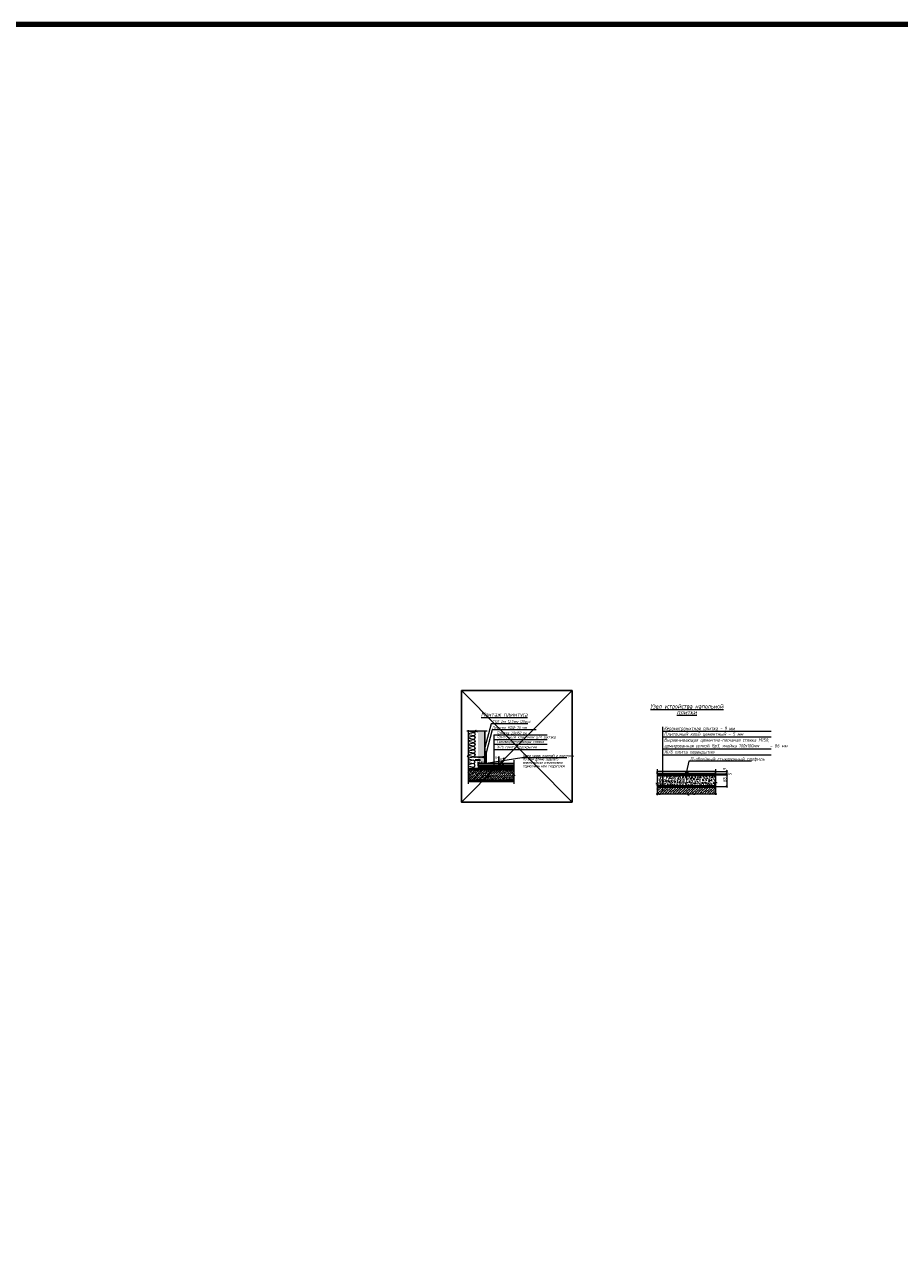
# Model space of a CAD drawing. Header units: millimetres. Extents: x -26888115 to 7466299, y -86687 to 22081.
# Tile 167 of 208: x 137319 to 145242, y -32991 to -21875. Entities that reach past the tile are written whole.
import ezdxf
from ezdxf import colors
from ezdxf.entities.mleader import LeaderData, LeaderLine
from ezdxf.math import Vec2, Vec3

# ---------------------------------------------------------------- set-up
doc = ezdxf.new("R2010")
doc.units = ezdxf.units.MM
doc.linetypes.add('DASHDOT', pattern=[25.4, 12.7, -6.35, 0, -6.35])
doc.linetypes.add('HIDDEN', pattern=[9.525, 6.35, -3.175])
doc.layers.get('Defpoints').update_dxf_attribs({"color": 31})
for name, color, linetype, lineweight in [('dim_pol', 84, 'Continuous', 9), ('dim_pot', 183, 'Continuous', 9), ('nadpisi_v_tablice', 7, 'Continuous', 9), ('PAPIER PEINT', 7, 'Continuous', 25), ('wall_obm', 172, 'Continuous', 40), ('Марки дверей', 7, 'Continuous', 9)]:
    doc.layers.add(name, color=color, linetype=linetype, lineweight=lineweight)
doc.layers.add('dim_razv', color=7, linetype='DASHDOT', lineweight=9, true_color=0x285228)
doc.layers.add('pol', color=7, linetype='Continuous', lineweight=15, true_color=0x55666d)
doc.layers.add('TXT', color=7, linetype='Continuous')
doc.styles.add('fl_iso paper', font='isocpeur.ttf', dxfattribs={"width": 0.8, "oblique": 10})
doc.styles.add('In tre', font='isocpeur.ttf', dxfattribs={"width": 0.8, "oblique": 10})
doc.dimstyles.new('In tre', dxfattribs={"dimscale": 0, "dimtxt": 3, "dimasz": 1.8, "dimexe": 1, "dimexo": 1, "dimgap": 0.4, "dimtad": 1, "dimdec": 0, "dimrnd": 5, "dimzin": 0, "dimdsep": 46, "dimtxsty": 'fl_iso paper', "dimblk": 'ARCHTICK', "dimcen": 0, "dimdle": 1, "dimadec": 0, "dimazin": 0, "dimtfac": 1, "dimtdec": 0, "dimtofl": 0, "dimtmove": 1, "dimatfit": 3, "dimfxl": 40, "dimtolj": 1, "dimtzin": 0, "dimarcsym": 1})
pattern_1 = [(45, (146420.5845, -31895.612), (-1.671649, 6.2387007), [0.8073483, -5.6514383]), (135, (146420.87, -31895.3263), (-6.2387007, 1.6716489), [0.403674, -10.783275]), (135, (146420.9413, -31895.255), (-6.2387007, 1.6716489), [0.3229393, -10.86401]), (135, (146420.7985, -31895.3976), (-6.2387007, 1.6716489), [0.3229393, -10.86401]), (105, (146421.0126, -31895.1836), (-6.2386977, 1.67166), [0.2583515, -6.200435]), (165, (146420.727, -31895.469), (-4.567049, -4.5670407), [0.2583515, -6.200435])]

# ---------------------------------------------------------------- blocks, each defined once
blk = doc.blocks.new('A$C22A82340')
at = {"const_width": 0.2}
for points in [[(0.1, 51.4), (7.9, 51.4)], [(0.1, 50.9), (0.1, 51.4)], [(7.9, 50.9), (7.9, 51.4)]]:
    blk.add_lwpolyline(points, dxfattribs=at)
at = {"layer": 'TXT', "const_width": 0.264}
for points in [[(0.1, 50.9), (7.9, 50.9)], [(2.1, 48.3), (0.1, 50.9)], [(6, 48.3), (2.1, 48.3)], [(2.1, 48.3), (2.1, 39.6)], [(5.9, 43.6), (2.1, 39.6)], [(5.9, 39.8), (2.1, 35.9)], [(5.9, 36.1), (2.2, 32.2)], [(5.8, 32.3), (2.2, 28.5)], [(5.8, 28.5), (2.2, 24.8)], [(5.8, 24.8), (2.3, 21.2)], [(5.7, 21), (2.3, 17.5)], [(5.7, 17.3), (2.3, 13.8)], [(5.7, 13.5), (2.4, 10.1)], [(5.6, 9.7), (2.7, 6.6)], [(2.7, 6.6), (4, 0)], [(5.6, 7.9), (4, 0)], [(7.9, 50.9), (6, 48.3)], [(5.9, 43.6), (6, 48.3)]]:
    blk.add_lwpolyline(points, dxfattribs=at)
for points in [[(2.1, 35.9, 0.189281), (2.1, 39.6, 0.286419)], [(2.2, 32.2, 0.189281), (2.1, 35.9, 0.286419)], [(2.2, 28.5, 0.189281), (2.2, 32.2, 0.286419)], [(2.2, 24.8, 0.170355), (2.2, 28.5, 0.286419)], [(2.2, 21.1, 0.189572), (2.2, 24.8, 0.286419)], [(2.3, 17.5, 0.209667), (2.2, 21.1, 0.286419)], [(2.3, 13.8, 0.189861), (2.3, 17.5, 0.286419)], [(2.4, 10.1, 0.189861), (2.3, 13.8, 0.286419)], [(2.7, 6.6, 0.29379), (2.4, 10.1, 0.286419)], [(5.7, 13.5, 0.160342), (5.6, 9.7, 0.281599)], [(5.6, 9.7, 0.272032), (5.6, 7.9, 0.272032)], [(5.8, 32.3, 0.186882), (5.8, 28.5, 0.281599)], [(5.8, 24.8, 0.160342), (5.7, 21, 0.281599)], [(5.7, 21, 0.160342), (5.7, 17.3, 0.281599)], [(5.7, 17.3, 0.160342), (5.7, 13.5, 0.281599)], [(5.9, 43.6, 0.186148), (5.9, 39.8, 0.281599)], [(5.9, 39.8, 0.172992), (5.9, 36.1, 0.281599)], [(5.9, 36.1, 0.177294), (5.8, 32.3, 0.281599)], [(5.8, 28.5, 0.134316), (5.8, 24.8, 0.281599)]]:
    blk.add_lwpolyline(points, format="xyb", dxfattribs=at)
blk = doc.blocks.new('A$C34BC7E63')
at = {"extrusion": (0, 0, -1), "xscale": 0.6, "yscale": 0.5, "zscale": -0.5, "rotation": 270}
blk.add_blockref('A$C22A82340', (-25.7, 4.8), dxfattribs=at)
blk = doc.blocks.new('G113')
at = {"color": 16, "lineweight": 9}
for points in [[(-1.2, 0), (1.2, 0)], [(-1.2, -0.1), (-1.2, 0)], [(-1.2, -0.1), (1.2, -0.1)], [(-0.6, -0.9), (-1.2, -0.1)], [(0.6, -0.9), (-0.6, -0.9)], [(-0.6, -0.9), (-0.6, -3.5)], [(0.6, -2.3), (-0.6, -3.5)], [(0.6, -3.5), (-0.6, -4.6)], [(0.6, -4.6), (-0.5, -5.7)], [(0.5, -5.7), (-0.5, -6.8)], [(0.5, -6.8), (-0.5, -8)], [(0.5, -8), (-0.5, -9.1)], [(0.6, -9.1), (-0.5, -10.2)], [(0.5, -10.2), (-0.5, -11.3)], [(0.5, -11.3), (-0.5, -12.4)], [(0.5, -12.4), (-0.5, -13.5)], [(0.5, -13.6), (-0.5, -14.7)], [(0.5, -14.7), (-0.5, -15.8)], [(0.5, -15.8), (-0.5, -16.9)], [(0.5, -17), (-0.5, -18)], [(0.5, -18.1), (-0.4, -19)], [(-0.4, -18.9), (0, -20.9)], [(0.5, -18.6), (0, -20.9)], [(1.2, -0.1), (0.6, -0.9)], [(0.6, -2.3), (0.6, -0.9)], [(1.2, -0.1), (1.2, 0)]]:
    blk.add_lwpolyline(points, dxfattribs=at)
for points in [[(-0.6, -4.6, 0.189281), (-0.6, -3.5, 0.286419)], [(-0.5, -5.7, 0.189281), (-0.6, -4.6, 0.286419)], [(-0.5, -10.2, 0.189572), (-0.6, -9.1, 0.286419)], [(-0.5, -14.7, 0.189572), (-0.6, -13.6, 0.286419)], [(-0.5, -6.8, 0.189281), (-0.5, -5.7, 0.286419)], [(-0.5, -8, 0.170355), (-0.5, -6.8, 0.286419)], [(-0.5, -9.1, 0.189572), (-0.5, -8, 0.286419)], [(-0.5, -11.3, 0.189572), (-0.5, -10.2, 0.286419)], [(-0.5, -12.4, 0.189572), (-0.5, -11.3, 0.286419)], [(-0.5, -13.6, 0.189572), (-0.5, -12.4, 0.286419)], [(-0.5, -15.8, 0.209667), (-0.5, -14.7, 0.286419)], [(-0.5, -16.9, 0.189861), (-0.5, -15.8, 0.286419)], [(-0.5, -18, 0.189861), (-0.5, -16.9, 0.286419)], [(-0.4, -19, 0.29379), (-0.5, -18, 0.286419)], [(0.5, -5.7, 0.186882), (0.5, -6.8, 0.281599)], [(0.5, -8, 0.134316), (0.5, -9.1, 0.281599)], [(0.5, -12.4, 0.134316), (0.5, -13.6, 0.281599)], [(0.5, -13.6, 0.160342), (0.5, -14.7, 0.281599)], [(0.5, -14.7, 0.160342), (0.5, -15.8, 0.281599)], [(0.5, -15.8, 0.160342), (0.5, -17, 0.281599)], [(0.5, -17, 0.160342), (0.5, -18.1, 0.281599)], [(0.5, -18, 0.272032), (0.5, -18.6, 0.272032)], [(0.6, -2.3, 0.186148), (0.6, -3.5, 0.281599)], [(0.6, -3.5, 0.172992), (0.6, -4.6, 0.281599)], [(0.6, -4.6, 0.177294), (0.5, -5.7, 0.281599)], [(0.5, -6.8, 0.134316), (0.5, -8, 0.281599)], [(0.6, -9.1, 0.134316), (0.5, -10.2, 0.281599)], [(0.5, -10.2, 0.134316), (0.5, -11.3, 0.281599)], [(0.5, -11.3, 0.134316), (0.5, -12.4, 0.281599)]]:
    blk.add_lwpolyline(points, format="xyb", dxfattribs=at)
blk = doc.blocks.new('_ArchTick')
at = {"color": 0, "linetype": 'ByBlock', "lineweight": 9, "const_width": 0.15}
blk.add_lwpolyline([(-0.5, -0.5), (0.5, 0.5)], dxfattribs=at)
blk = doc.blocks.new('*D69')
at = {"layer": 'Defpoints', "color": 0, "transparency": 16777216}
for p in [(141614, -28589), (141649, -28570), (141649, -28589)]:
    blk.add_point(p, dxfattribs=at)
at = {"layer": 'dim_pol', "color": 0, "lineweight": -2, "transparency": 16777216}
for p, q in [((141614, -28508), (141614, -28570)), ((141614, -28560), (141614, -28599)), ((141639, -28570), (141604, -28570)), ((141639, -28589), (141604, -28589))]:
    blk.add_line(p, q, dxfattribs=at)
at = {"layer": 'dim_pol', "color": 0, "lineweight": -2, "transparency": 16777216, "xscale": 18, "yscale": 18, "zscale": 18}
for p, rotation in [((141614, -28570), 90), ((141614, -28589), 270)]:
    blk.add_blockref('_ArchTick', p, dxfattribs=dict(at, rotation=rotation))
at = {"layer": 'dim_pol', "color": 0, "transparency": 16777216, "insert": (141595, -28520), "char_height": 30, "attachment_point": 5, "rotation": 90, "style": 'fl_iso paper'}
blk.add_mtext('\\A1;9', dxfattribs=at)
blk = doc.blocks.new('*D70')
at = {"layer": 'Defpoints', "color": 0, "transparency": 16777216}
for p in [(141614, -28597), (141649, -28589), (141649, -28597)]:
    blk.add_point(p, dxfattribs=at)
at = {"layer": 'dim_pol', "color": 0, "lineweight": -2, "transparency": 16777216}
for p, q in [((141614, -28593), (141658, -28545)), ((141658, -28545), (141658, -28520)), ((141639, -28589), (141604, -28589)), ((141639, -28597), (141604, -28597)), ((141614, -28579), (141614, -28607))]:
    blk.add_line(p, q, dxfattribs=at)
at = {"layer": 'dim_pol', "color": 0, "lineweight": -2, "transparency": 16777216, "xscale": 18, "yscale": 18, "zscale": 18}
for p, rotation in [((141614, -28589), 90), ((141614, -28597), 270)]:
    blk.add_blockref('_ArchTick', p, dxfattribs=dict(at, rotation=rotation))
at = {"layer": 'dim_pol', "color": 0, "transparency": 16777216, "insert": (141639, -28532), "char_height": 30, "attachment_point": 5, "rotation": 90, "style": 'fl_iso paper'}
blk.add_mtext('\\A1;5', dxfattribs=at)
blk = doc.blocks.new('_DOT')
at = {"color": 0, "linetype": 'ByBlock'}
blk.add_line((-0.5, 0), (-1, 0), dxfattribs=at)
at = {"color": 0, "linetype": 'ByBlock', "const_width": 0.5}
blk.add_lwpolyline([(-0.25, 0, 1), (0.25, 0, 1)], format="xyb", close=True, dxfattribs=at)

msp = doc.modelspace()

# ---------------------------------------------------------------- hatches: boundary and pattern name
at = {"transparency": 33554610}
h = msp.add_hatch(color=256, dxfattribs=at)
edge = h.paths.add_edge_path()
edge.add_line((141337.2, -28613.5), (141337.2, -28616))
edge.add_line((141337.2, -28616), (141423, -28616))
edge.add_arc((141423, -28613.5), 2.5, 270, 360)
edge.add_line((141425.5, -28613.5), (141425.5, -28531))
edge.add_line((141425.5, -28531), (141423, -28531))
edge.add_line((141423, -28531), (141423, -28611))
edge.add_arc((141420.5, -28611), 2.5, 270, 360, ccw=False)
edge.add_line((141420.5, -28613.5), (141337.2, -28613.5))
h = msp.add_hatch(dxfattribs=at)
h.set_pattern_fill('SWAMP', color=256, scale=5, style=0)
h.set_pattern_definition([(0, (140767.9723, -30329.8777), (2.5, 4.330127), [0.625, -4.375]), (90, (140768.2848, -30329.8777), (-2.5, 4.330127), [0.3125, -8.347754]), (90, (140768.363, -30329.8777), (-2.5, 4.330127), [0.25, -8.410254]), (90, (140768.2067, -30329.8777), (-2.5, 4.330127), [0.25, -8.410254]), (60, (140768.441, -30329.8777), (-2.5, 4.330127), [0.2, -4.8]), (120, (140768.1285, -30329.8777), (-5, 2e-09), [0.2, -4.8])])
h.paths.add_polyline_path([(141425.5, -28557.3), (141425.5, -28570.2), (141488, -28570.2), (141488, -28557.3)])
h = msp.add_hatch(dxfattribs=at)
h.set_pattern_fill('ANSI37', color=256, scale=17.5, style=0)
h.set_pattern_definition([(135, (148501.0669, -29708.396), (1.5467961, 1.5467961), []), (45, (148501.0669, -29708.396), (1.5467961, -1.5467961), [])])
h.paths.add_polyline_path([(141411.3, -28616.3), (141411.3, -28622.8), (141424.9, -28622.8), (141424.9, -28616.3)])
at = {"layer": 'nadpisi_v_tablice', "lineweight": 5, "transparency": 33554610}
h = msp.add_hatch(dxfattribs=at)
h.set_pattern_fill('ANSI36', color=256, scale=4.238049, style=0)
h.set_pattern_definition([(45, (117134.276, -32282.812), (7.1360185, 26.165401), [33.639514, -6.727903, 0, -6.727903])])
h.paths.add_polyline_path([(141624.9, -28622.8), (141337.2, -28622.8), (141337.2, -28667.6), (141624.9, -28667.6)])
h.paths.add_polyline_path([(141749.2, -28667.6), (141749.2, -28622.8), (141624.9, -28622.8), (141624.9, -28667.6)])
h = msp.add_hatch(dxfattribs=at)
h.set_pattern_fill('ANSI36', color=256, scale=4.238049, style=0)
h.set_pattern_definition([(45, (146420.584, -31832.041), (7.13602, 26.1654), [33.639514, -6.727903, 0, -6.727903])])
h.paths.add_polyline_path([(141749.2, -28669.8), (141337.2, -28667.6), (141337.2, -28728.7), (141749.2, -28728.7), (141749.2, -28627.1), (141749.2, -28625.5), (141749.2, -28634.3), (141745.6, -28678.4)])
h = msp.add_hatch(dxfattribs=at)
h.set_pattern_fill('SWAMP', color=256, scale=0.254283, angle=45, style=0)
h.set_pattern_definition(pattern_1)
h.paths.add_polyline_path([(141425.5, -28588.9), (141425.5, -28597.4), (141565.7, -28597.4), (141565.7, -28588.9), (141491.3, -28588.9)])
h.paths.add_polyline_path([(141749.2, -28597.4), (141749.2, -28588.9), (141723.6, -28588.9), (141723.6, -28588.9), (141720.2, -28588.9), (141720.2, -28588.9), (141565.7, -28588.9), (141565.7, -28597.4)])
h = msp.add_hatch(dxfattribs=at)
h.set_pattern_fill('SWAMP', color=256, scale=0.254283, angle=45, style=0)
h.set_pattern_definition(pattern_1)
h.paths.add_polyline_path([(141425.5, -28597.4), (141425.5, -28622.8), (141565.7, -28622.8), (141565.7, -28597.4)])
h.paths.add_polyline_path([(141749.2, -28622.8), (141749.2, -28597.4), (141565.7, -28597.4), (141565.7, -28622.8)])
h = msp.add_hatch(dxfattribs=at)
h.set_pattern_fill('AR-CONC', color=256, scale=0.2, style=0)
h.paths.add_polyline_path([(143577, -28778.7), (143577, -28673.8), (143160, -28673.8), (143160, -28778.7)])
h.paths.add_polyline_path([(143047, -28673.8), (143047, -28693.3), (143058, -28697.3), (143036, -28705.3), (143047, -28709.3), (143047, -28778.7), (143160, -28778.7), (143160, -28673.8)])
h = msp.add_hatch(dxfattribs=at)
h.set_pattern_fill('SWAMP', color=256, scale=0.299999, angle=45, style=0)
h.set_pattern_definition([(45, (148982.475, -32565.0335), (-1.972182, 7.36031), [0.9524954, -6.667468]), (135, (148982.812, -32564.6967), (-7.36031, 1.972182), [0.476248, -12.721919]), (135, (148982.896, -32564.6125), (-7.36031, 1.972182), [0.380998, -12.8171686]), (135, (148982.7276, -32564.781), (-7.36031, 1.972182), [0.380998, -12.8171686]), (105, (148982.98, -32564.5283), (-7.3603064, 1.972195), [0.3047985, -7.315165]), (165, (148982.6434, -32564.865), (-5.3881243, -5.388115), [0.3047985, -7.315165])])
h.paths.add_polyline_path([(143577, -28663.8), (143441, -28663.8), (143437, -28663.8), (143254.7, -28663.8), (143254.7, -28673.8), (143577, -28673.8)])
h.paths.add_polyline_path([(143254.7, -28663.8), (143167, -28663.8), (143163, -28663.8), (143047, -28663.8), (143047, -28673.8), (143254.7, -28673.8)])
h = msp.add_hatch(dxfattribs=at)
h.set_pattern_fill('ANSI36', color=256, scale=4.999976, style=0)
h.set_pattern_definition([(45, (0, -57.446), (8.4189498, 30.8694825), [39.68731, -7.937462, 0, -7.937462])])
h.paths.add_polyline_path([(143577, -28778.7), (143047, -28778.7), (143047, -28848.2), (143318.9, -28848.2), (143322.9, -28837.2), (143330.9, -28859.2), (143334.9, -28848.2), (143577, -28848.2)])

# ---------------------------------------------------------------- linework, layer by layer
at = {"transparency": 33554610}
msp.add_line((141488, -28557.1), (141488, -28570.2), dxfattribs=at)
msp.add_lwpolyline([(141276, -27910.1), (142278.1, -27910.1), (142278.1, -28920.3), (141276, -28920.3)], close=True)
for points in [[(141276, -28920.3), (142278.1, -27910.1)], [(142278.1, -28920.3), (141276, -27910.1)]]:
    msp.add_lwpolyline(points)
at = {"lineweight": 5, "transparency": 33554610}
for points in [[(141337.2, -28299.7), (141383.2, -28288.9), (141335.5, -28277.7)], [(141337.2, -28331.1), (141383.2, -28320.3), (141337.2, -28309.5)], [(141337.2, -28362.5), (141383.2, -28351.7), (141337.2, -28340.9)], [(141337.2, -28393.9), (141383.2, -28383.1), (141337.2, -28372.3)], [(141337.2, -28425.3), (141383.2, -28414.5), (141337.2, -28403.7)], [(141337.2, -28456.7), (141383.2, -28445.9), (141337.2, -28435.1)], [(141337.2, -28488.1), (141383.2, -28477.3), (141337.2, -28466.5)], [(141337.2, -28519.5), (141383.2, -28508.7), (141343.6, -28499.4)], [(141337.2, -28529.3), (141383.2, -28540.1), (141337.2, -28550.9)], [(141337.2, -28560.8), (141383.2, -28571.5), (141337.2, -28582.3)]]:
    msp.add_lwpolyline(points, dxfattribs=at)
for points in [[(141337.2, -28331.1), (141383.2, -28320.3, -1), (141383.2, -28351.7, -1), (141383.2, -28383.1), (141383.2, -28383.1)], [(141398.3, -28277.7, -0.3308368), (141383.2, -28288.9, -1), (141383.2, -28320.3), (141383.2, -28320.3)], [(141337.2, -28393.9), (141383.2, -28383.1, -1), (141383.2, -28414.5, -1), (141383.2, -28445.9), (141383.2, -28445.9)], [(141337.2, -28456.7), (141383.2, -28445.9, -1), (141383.2, -28477.3, -1), (141383.2, -28508.7), (141383.2, -28508.7)], [(141337.2, -28592.2), (141383.2, -28602.9, 1), (141383.2, -28571.5, 1), (141383.2, -28540.1), (141383.2, -28540.1)]]:
    msp.add_lwpolyline(points, format="xyb", dxfattribs=at)
at = {"transparency": 33554610}
for points, const_width in [([(141391.3, -28285.2), (141391.3, -28277.7)], 0.25), ([(141399, -28461.6), (141399, -28277.7)], 0.25), ([(141425.5, -28557.3), (141425.5, -28277.7)], 0.75), ([(141456.7, -28557.3), (141456.7, -28277.7)], 0.75), ([(141488, -28557.3), (141488, -28277.7)], 0.75)]:
    msp.add_lwpolyline(points, dxfattribs=dict(at, const_width=const_width))
at = {"linetype": 'HIDDEN', "ltscale": 10, "transparency": 33554610, "const_width": 0.25}
for points in [[(141391.3, -28593.2), (141391.3, -28285.2)], [(141399.1, -28593.2), (141399, -28461.6)], [(141337.2, -28593.2), (141423, -28593.2)]]:
    msp.add_lwpolyline(points, dxfattribs=at)
at = {"transparency": 33554610, "const_width": 0.25}
msp.add_lwpolyline([(141337.2, -28613.5), (141420.5, -28613.5, 0.4142136), (141423, -28611), (141423, -28531), (141425.5, -28531), (141425.5, -28613.5, -0.4142136), (141423, -28616), (141412.4, -28616), (141337.2, -28616)], format="xyb", dxfattribs=at)
at = {"ltscale": 10, "transparency": 33554610, "const_width": 0.5}
msp.add_lwpolyline([(141488, -28557.3), (141425.5, -28557.3)], dxfattribs=at)
at = {"transparency": 33554610}
msp.add_lwpolyline([(141425.5, -28557.3), (141425.5, -28570.2)], dxfattribs=at)
msp.add_lwpolyline([(141425.5, -28557.3), (141425.5, -28570.2)], dxfattribs=at)
msp.add_lwpolyline([(141424.9, -28616.3), (141411.3, -28616.3), (141411.3, -28622.8), (141424.9, -28622.8)], close=True, dxfattribs=at)
at = {"color": 254, "ltscale": 10, "transparency": 33554610}
for points in [[(141425.5, -28277.7), (141456.7, -28277.7), (141425.5, -28557.3), (141456.7, -28557.3)], [(141456.7, -28277.7), (141488, -28277.7), (141456.7, -28557.3), (141488, -28557.1)]]:
    msp.add_solid(points, dxfattribs=at)
at = {"layer": 'Defpoints', "color": 1, "lineweight": 100}
msp.add_lwpolyline([(107095, -75222.9), (149183.3, -75222.9), (149183.3, -21875.1), (107095, -21875.1)], close=True, dxfattribs=at)
at = {"layer": 'nadpisi_v_tablice', "transparency": 33554610}
for p, q in [((141544, -28211.4), (141488, -28424.1)), ((141876.8, -28211.4), (141544, -28211.4)), ((141554.9, -28264.5), (141499, -28474.9)), ((141951.7, -28264.5), (141554.9, -28264.5)), ((141823.3, -28517.9), (141498.5, -28570.2)), ((142230.9, -28517.9), (141823.3, -28517.9)), ((143334.8, -28548.1), (143314.6, -28641.8)), ((143901.9, -28548.1), (143334.8, -28548.1))]:
    msp.add_line(p, q, dxfattribs=at)
at = {"layer": 'nadpisi_v_tablice', "lineweight": 9, "transparency": 33554610}
for p, q in [((141570, -28311.6), (142051.1, -28311.6)), ((141570, -28311.6), (141570, -28648.6)), ((143096.9, -28239.5), (143096.9, -28822.7)), ((143096.9, -28277.9), (144081.6, -28277.9)), ((143096.9, -28327.9), (144081.6, -28327.9)), ((141570, -28354), (142051.1, -28354)), ((141570, -28396.4), (142051.1, -28396.4)), ((141570, -28442.2), (142051.1, -28442.2)), ((143096.9, -28436.7), (144081.6, -28436.7)), ((143096.9, -28490.8), (144081.6, -28490.8))]:
    msp.add_line(p, q, dxfattribs=at)
at = {"layer": 'nadpisi_v_tablice', "lineweight": 50, "transparency": 33554610}
for p, q in [((141337.2, -28622.8), (141749.2, -28622.8)), ((141425.5, -28597.4), (141749.2, -28597.4)), ((143047, -28673.8), (143577, -28673.8)), ((141337.2, -28728.7), (141749.2, -28728.7)), ((143047, -28778.7), (143577, -28778.7))]:
    msp.add_line(p, q, dxfattribs=at)
at = {"layer": 'nadpisi_v_tablice', "lineweight": 30, "transparency": 33554610}
for p, q in [((143047, -28663.8), (143163, -28663.8)), ((143167, -28663.8), (143437, -28663.8)), ((143441, -28663.8), (143577, -28663.8))]:
    msp.add_line(p, q, dxfattribs=at)
at = {"layer": 'nadpisi_v_tablice', "lineweight": 9, "transparency": 33554610}
for points in [[(141507, -28277.7), (141416.7, -28277.7), (141413.3, -28287), (141406.6, -28268.4), (141403.2, -28277.7), (141322.8, -28277.7)], [(141337.2, -28267.8), (141337.2, -28495), (141346.6, -28498.3), (141327.9, -28505.1), (141337.2, -28508.5), (141337.2, -28754.2)], [(141749.2, -28541.1), (141749.2, -28677.1), (141758.5, -28680.5), (141739.8, -28687.2), (141749.2, -28690.6), (141749.2, -28754.2)], [(143047, -28622.9), (143047, -28740.9), (143058, -28744.9), (143036, -28752.9), (143047, -28756.9), (143047, -28857.5)], [(143577, -28622.9), (143577, -28740.9), (143588, -28744.9), (143566, -28752.9), (143577, -28756.9), (143577, -28855.7)], [(143587.1, -28848.2), (143334.9, -28848.2), (143330.9, -28859.2), (143322.9, -28837.2), (143318.9, -28848.2), (143038, -28848.2)]]:
    msp.add_lwpolyline(points, dxfattribs=at)
at = {"layer": 'nadpisi_v_tablice', "lineweight": 30, "transparency": 33554610}
for points in [[(141425.5, -28570.2), (141648.9, -28570.2), (141648.9, -28588.9), (141425.5, -28588.9)], [(143047, -28641.8), (143306.6, -28641.8), (143306.6, -28663.8), (143047, -28663.8)], [(143306.6, -28663.8), (143306.6, -28641.8), (143326.6, -28641.8), (143326.6, -28663.8), (143323.6, -28663.8), (143323.6, -28644.8), (143309.6, -28644.8), (143309.6, -28663.8)], [(143326.6, -28641.8), (143577, -28641.8), (143577, -28663.8), (143326.6, -28663.8)]]:
    msp.add_lwpolyline(points, close=True, dxfattribs=at)
msp.add_lwpolyline([(141749.2, -28588.9), (141652.9, -28588.9), (141652.9, -28570.2), (141749.2, -28570.2)], dxfattribs=at)
msp.add_arc((141477.1, -28476.1), 22, 3.12916, 60.38551, dxfattribs=at)
at = {"layer": 'PAPIER PEINT', "transparency": 33554610}
msp.add_line((141488, -28277.7), (141488, -28570.2), dxfattribs=at)
msp.add_lwpolyline([(141498.8, -28570.2), (141488, -28570.2), (141488, -28474.9), (141499, -28474.9)], close=True, dxfattribs=at)
at = {"layer": 'wall_obm', "color": 0, "lineweight": 5, "transparency": 33554610}
for p, q in [((143577, -28641.8), (143677.7, -28641.8)), ((143577, -28663.8), (143677.7, -28663.8)), ((143577, -28673.8), (143677.7, -28673.8)), ((143671, -28636.2), (143683.9, -28646.6)), ((143671, -28658.2), (143683.9, -28668.6)), ((143671, -28668.2), (143683.9, -28678.6)), ((143677.7, -28630.9), (143677.7, -28731.3)), ((143577, -28778.7), (143677.7, -28778.7)), ((143671, -28773.1), (143683.9, -28783.5)), ((143677.7, -28688.4), (143677.7, -28788.7))]:
    msp.add_line(p, q, dxfattribs=at)

# ---------------------------------------------------------------- block references
at = {"ltscale": 10, "transparency": 33554610, "xscale": 5, "yscale": 5, "zscale": 5, "rotation": 270}
msp.add_blockref('G113', (141487.7, -28512.3), dxfattribs=at)
at = {"transparency": 33554610, "xscale": -2.5, "yscale": 2.5, "zscale": 2.5}
msp.add_blockref('A$C34BC7E63', (141456.7, -28544.7), dxfattribs=at)

# ---------------------------------------------------------------- texts
at = {"lineweight": 18, "transparency": 33554610, "insert": (141184.3, -28105.5), "char_height": 40, "width": 898.915, "attachment_point": 1, "line_spacing_factor": 0.8, "style": 'fl_iso paper'}
msp.add_mtext('\\pi268.33;{\\LМонтаж плинтуса}', dxfattribs=at)
at = {"layer": 'nadpisi_v_tablice', "lineweight": 18, "transparency": 33554610, "insert": (143317.5, -28032.5), "char_height": 40, "width": 1498.191, "attachment_point": 2, "line_spacing_factor": 0.8, "style": 'fl_iso paper'}
msp.add_mtext('{\\LУзел устройства напольной \\Pплитки\\H1.3333x; }', dxfattribs=at)
at = {"layer": 'nadpisi_v_tablice', "lineweight": 18, "transparency": 33554610, "attachment_point": 1, "style": 'fl_iso paper'}
for s, insert, char_height, width in [('Плинтус МДФ 70 мм', (141554.9, -28232), 25, 835.786), ('{\\C7;ГКЛ 2сл 12,5мм (25мм)}', (141557.7, -28177.4), 25, 835.786), ('Плиточный клей или ц/п раствор', (141596.2, -28317.9), 25, 708.421), ('Плитка {\\fISOCPEUR|b0|i1|c204|p34;\\Q0;20х160 см} ', (141596.3, -28280.2), 25, 835.786), ('Выравнивающая цементно-песчаная стяжка М150, армированная сеткой Вр3, ячейка 100х100мм     – 86 мм', (143110.3, -28341.3), 31.5, 1003.044), ('Керамогранитная плитка - 9 мм', (143110.3, -28237.2), 31.5, 835.782), ('Плиточный клей цементный - 5 мм', (143110.3, -28287.9), 31.5, 835.782), ('Ж/б плита перекрытия', (141596.2, -28407.7), 25, 708.421), ('Самовыравнивающая стяжка', (141596.2, -28358.9), 25, 835.786), ('Ж/б плита перекрытия', (143110.3, -28450.1), 31.5, 835.782), ('П-образный стыковочный профиль', (143347.3, -28512.9), 31.5, 835.782)]:
    msp.add_mtext(s, dxfattribs=dict(at, insert=insert, char_height=char_height, width=width))
at = {"layer": 'nadpisi_v_tablice', "transparency": 33554610, "insert": (141831.1, -28486.2), "char_height": 25, "width": 421.091, "attachment_point": 1, "line_spacing_factor": 0.75, "style": 'fl_iso paper'}
msp.add_mtext('{\\T0.85;Щели между плиткой и плинтусом \\Pпо всей длине заделать влагостойким силиконовым герметиком или гидрогелем}', dxfattribs=at)
at = {"layer": 'nadpisi_v_tablice', "lineweight": 18, "transparency": 33554610, "char_height": 31.5, "width": 835.782, "attachment_point": 1, "rotation": 90, "style": 'fl_iso paper'}
for s, insert in [('9', (143643, -28633.1)), ('5', (143691.8, -28678.5)), ('86', (143643, -28740.2))]:
    msp.add_mtext(s, dxfattribs=dict(at, insert=insert))

# ---------------------------------------------------------------- dimensions: what is measured, and where the dimension line sits
at = {"layer": 'dim_pol', "transparency": 33554610}
for base, p1, p2, text, picture, middle in [((141613.5, -28588.9), (141648.9, -28570.2), (141648.9, -28588.9), '9', '*D69', (141613.5, -28520.5)), ((141613.5, -28597.4), (141648.9, -28588.9), (141648.9, -28597.4), '5', '*D70', (141657.8, -28540.8))]:
    dim = msp.add_linear_dim(base=base, p1=p1, p2=p2, angle=90, text=text, dimstyle='In tre', override={"dimscale": 10}, dxfattribs=at)
    dim.commit()
    dim.dimension.update_dxf_attribs({"geometry": picture, "text_midpoint": middle, "dimtype": 160})

# ---------------------------------------------------------------- next in the draw order: leaders
at = {"layer": 'dim_pot', "color": 0, "linetype": 'ByBlock'}
ml = msp.add_multileader_mtext('Standard', dxfattribs=at)
ml.set_content('Лючок 400х400 для обслуживания запотолочных пожарных извещателей, расположение уточнить по месту', style='In tre')
ml.set_leader_properties()
ml.build(insert=Vec2(0, 0))
ml.multileader.update_dxf_attribs({"text_left_attachment_type": 6, "text_right_attachment_type": 6, "dogleg_length": 1, "arrow_head_size": 0, "scale": 50})
ctx = ml.context
ctx.base_point, ctx.scale, ctx.char_height, ctx.arrow_head_size, ctx.landing_gap_size, ctx.plane_origin = Vec3(59333.8, -34272.7), 50, 200, 0, 4.5, Vec3(66193.6, -29209.3)
ctx.left_attachment, ctx.right_attachment = 6, 6
notes = []
notes.append((ctx, [(1, (1, 1, 0), (59283.8, -34272.7), (1, 0), 50, [(0, [(55028, -37279.4), (55028, -31929.4)], 0, [])])]))
ctx.mtext.insert, ctx.mtext.width, ctx.mtext.defined_height, ctx.mtext.flow_direction = Vec3(59338.3, -34012.7), 3669.399, 696.6, 5
ctx.mtext.has_bg_fill, ctx.mtext.bg_color, ctx.mtext.bg_scale_factor, ctx.mtext.bg_transparency, ctx.mtext.use_window_bg_color = 1, -1027028792, 1.5, 0, 1
at = {"layer": 'dim_razv', "color": 0, "linetype": 'ByBlock'}
ml = msp.add_multileader_mtext('Standard', dxfattribs=at)
ml.set_content('Плитка керамогранитная, настенная', style='In tre')
ml.set_leader_properties()
ml.build(insert=Vec2(0, 0))
ml.multileader.update_dxf_attribs({"text_left_attachment_type": 6, "text_right_attachment_type": 6, "dogleg_length": 1, "arrow_head_size": 0, "scale": 50})
ctx = ml.context
ctx.base_point, ctx.scale, ctx.char_height, ctx.arrow_head_size, ctx.landing_gap_size, ctx.plane_origin = Vec3(48765.5, -31651.1), 50, 200, 0, 4.5, Vec3(61086.9, -29237.9)
ctx.left_attachment, ctx.right_attachment = 6, 6
notes.append((ctx, [(0, (1, 1, 0), (51495.3, -31651.1), (-1, 0), 50, [(1, [(53769.7, -30952.3)], 0, [])])]))
ctx.mtext.insert, ctx.mtext.width, ctx.mtext.defined_height, ctx.mtext.flow_direction = Vec3(48770, -31411.1), 3092.716, 696.6, 5
ctx.mtext.has_bg_fill, ctx.mtext.bg_color, ctx.mtext.bg_scale_factor, ctx.mtext.bg_transparency, ctx.mtext.use_window_bg_color = 1, -1027028792, 1.5, 0, 1
at = {"layer": 'pol', "color": 1, "linetype": 'ByBlock', "true_color": 0xff0000}
ml = msp.add_multileader_mtext('Standard', dxfattribs=at)
ml.set_content('Лоток щелевой\\Pводоотводный в полу, модульный. Лщ-2', color=(255, 0, 0), style='In tre')
ml.set_leader_properties()
ml.build(insert=Vec2(0, 0))
ml.multileader.update_dxf_attribs({"text_left_attachment_type": 6, "text_right_attachment_type": 6, "dogleg_length": 1, "arrow_head_size": 0, "scale": 50})
ctx = ml.context
ctx.base_point, ctx.scale, ctx.char_height, ctx.arrow_head_size, ctx.landing_gap_size, ctx.plane_origin = Vec3(50567.3, -26429.4), 50, 200, 0, 4.5, Vec3(64361.3, -20859.5)
ctx.left_attachment, ctx.right_attachment = 6, 6
notes.append((ctx, [(0, (1, 1, 0), (52833.1, -26429.4), (-1, 0), 50, [(1, [(54223, -29649.4)], 0, [])])]))
ctx.mtext.insert, ctx.mtext.width, ctx.mtext.defined_height, ctx.mtext.flow_direction = Vec3(50571.8, -26169.4), 2329.345, 696.6, 5
ctx.mtext.has_bg_fill, ctx.mtext.bg_color, ctx.mtext.bg_scale_factor, ctx.mtext.bg_transparency, ctx.mtext.use_window_bg_color = 1, -1027028792, 1.5, 0, 1
for ctx, leaders in notes:
    for number, flags, end, landing, length, lines in leaders:
        leader = LeaderData()
        leader.index, (leader.has_last_leader_line, leader.has_dogleg_vector, leader.attachment_direction) = number, flags
        leader.last_leader_point, leader.dogleg_vector, leader.dogleg_length = Vec3(end), Vec3(landing), length
        for number, points, colour, breaks in lines:
            line = LeaderLine()
            line.index, line.vertices, line.color, line.breaks = number, Vec3.list(points), colors.encode_raw_color(colour), breaks
            leader.lines.append(line)
        ctx.leaders.append(leader)

# ---------------------------------------------------------------- next in the draw order: leaders
at = {"layer": 'pol', "color": 0, "linetype": 'ByBlock'}
ml = msp.add_multileader_mtext('Standard', dxfattribs=at)
ml.set_content('Керамогранит под камень^J600х1200 мм', style='In tre')
ml.set_leader_properties()
ml.build(insert=Vec2(0, 0))
ml.multileader.update_dxf_attribs({"text_left_attachment_type": 6, "text_right_attachment_type": 6, "dogleg_length": 1, "arrow_head_size": 0, "scale": 50})
ctx = ml.context
ctx.base_point, ctx.scale, ctx.char_height, ctx.arrow_head_size, ctx.landing_gap_size, ctx.plane_origin = Vec3(59314.9, -26303.4), 50, 200, 0, 4.5, Vec3(66126.7, -21463.5)
ctx.left_attachment, ctx.right_attachment = 6, 6
notes = []
notes.append((ctx, [(1, (1, 1, 0), (59264.9, -26303.4), (1, 0), 50, [(1, [(58041.5, -28624.4)], 0, [])])]))
ctx.mtext.insert, ctx.mtext.width, ctx.mtext.defined_height, ctx.mtext.flow_direction = Vec3(59319.4, -26063.4), 3092.716, 696.6, 5
ctx.mtext.has_bg_fill, ctx.mtext.bg_color, ctx.mtext.bg_scale_factor, ctx.mtext.bg_transparency, ctx.mtext.use_window_bg_color = 1, -1027028792, 1.5, 0, 1
for ctx, leaders in notes:
    for number, flags, end, landing, length, lines in leaders:
        leader = LeaderData()
        leader.index, (leader.has_last_leader_line, leader.has_dogleg_vector, leader.attachment_direction) = number, flags
        leader.last_leader_point, leader.dogleg_vector, leader.dogleg_length = Vec3(end), Vec3(landing), length
        for number, points, colour, breaks in lines:
            line = LeaderLine()
            line.index, line.vertices, line.color, line.breaks = number, Vec3.list(points), colors.encode_raw_color(colour), breaks
            leader.lines.append(line)
        ctx.leaders.append(leader)

# ---------------------------------------------------------------- next in the draw order: leaders
at = {"layer": 'dim_razv', "color": 0, "linetype": 'ByBlock'}
ml = msp.add_multileader_mtext('Standard', dxfattribs=at)
ml.set_content('Плитка керамогранитная, настенная', style='In tre')
ml.set_leader_properties()
ml.build(insert=Vec2(0, 0))
ml.multileader.update_dxf_attribs({"text_left_attachment_type": 6, "text_right_attachment_type": 6, "dogleg_length": 1, "arrow_head_size": 0, "scale": 50})
ctx = ml.context
ctx.base_point, ctx.scale, ctx.char_height, ctx.arrow_head_size, ctx.landing_gap_size, ctx.plane_origin = Vec3(58364.5, -26485.3), 50, 200, 0, 4.5, Vec3(62179.9, -26656.1)
ctx.left_attachment, ctx.right_attachment = 6, 6
notes = []
notes.append((ctx, [(1, (1, 1, 0), (58314.5, -26485.3), (1, 0), 50, [(1, [(57316.2, -28329.4)], 0, [])])]))
ctx.mtext.insert, ctx.mtext.width, ctx.mtext.defined_height, ctx.mtext.flow_direction = Vec3(58369, -26245.3), 3092.716, 696.6, 5
ctx.mtext.has_bg_fill, ctx.mtext.bg_color, ctx.mtext.bg_scale_factor, ctx.mtext.bg_transparency, ctx.mtext.use_window_bg_color = 1, -1027028792, 1.5, 0, 1
for ctx, leaders in notes:
    for number, flags, end, landing, length, lines in leaders:
        leader = LeaderData()
        leader.index, (leader.has_last_leader_line, leader.has_dogleg_vector, leader.attachment_direction) = number, flags
        leader.last_leader_point, leader.dogleg_vector, leader.dogleg_length = Vec3(end), Vec3(landing), length
        for number, points, colour, breaks in lines:
            line = LeaderLine()
            line.index, line.vertices, line.color, line.breaks = number, Vec3.list(points), colors.encode_raw_color(colour), breaks
            leader.lines.append(line)
        ctx.leaders.append(leader)

# ---------------------------------------------------------------- next in the draw order: leaders
at = {"layer": 'Марки дверей', "lineweight": -2, "transparency": 33554687}
ml = msp.add_multileader_mtext('Standard', dxfattribs=at)
ml.set_content('\\pxsm1,ql;ГКЛ обшивка толщиной 75 мм \\Pвысотой 2500 мм', color=256, style='fl_iso paper')
ml.set_leader_properties(lineweight=5)
ml.set_arrow_properties(name='DOT')
ml.build(insert=Vec2(0, 0))
ml.multileader.update_dxf_attribs({"has_dogleg": 0, "text_left_attachment_type": 6, "text_right_attachment_type": 6, "dogleg_length": 0.75, "arrow_head_size": 60, "scale": 40})
ctx = ml.context
ctx.base_point, ctx.scale, ctx.char_height, ctx.arrow_head_size, ctx.landing_gap_size, ctx.plane_origin = Vec3(41081.6, -26501.4), 40, 250, 60, 80, Vec3(43093.8, -19321.4)
ctx.left_attachment, ctx.right_attachment = 6, 6
notes = []
notes.append((ctx, [(0, (1, 1, 0), (45150.6, -26501.4), (-1, 0), 30, [(0, [(46594.8, -29868.6)], 0, [])])]))
ctx.mtext.insert, ctx.mtext.width, ctx.mtext.defined_height, ctx.mtext.line_spacing_factor, ctx.mtext.flow_direction = Vec3(41161.6, -26201.4), 4067.72, 979.1, 0.7, 5
ctx.mtext.has_bg_fill, ctx.mtext.bg_color, ctx.mtext.bg_scale_factor, ctx.mtext.bg_transparency, ctx.mtext.use_window_bg_color = 1, -1027028792, 1.5, 0, 1
for ctx, leaders in notes:
    for number, flags, end, landing, length, lines in leaders:
        leader = LeaderData()
        leader.index, (leader.has_last_leader_line, leader.has_dogleg_vector, leader.attachment_direction) = number, flags
        leader.last_leader_point, leader.dogleg_vector, leader.dogleg_length = Vec3(end), Vec3(landing), length
        for number, points, colour, breaks in lines:
            line = LeaderLine()
            line.index, line.vertices, line.color, line.breaks = number, Vec3.list(points), colors.encode_raw_color(colour), breaks
            leader.lines.append(line)
        ctx.leaders.append(leader)

doc.saveas('drawing.dxf')
